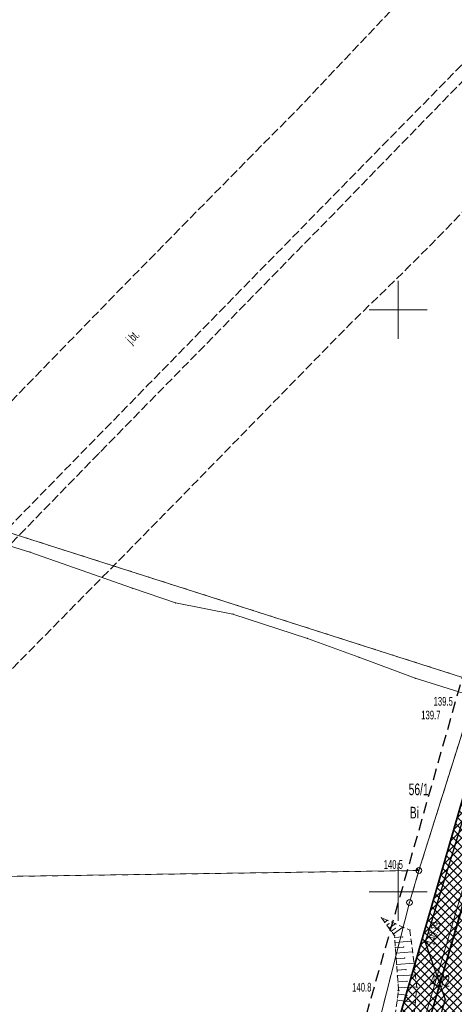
# Model space of a CAD drawing. Extents: x 6456700 to 6518119, y 5963420 to 5980059.
# Tile 25 of 256: x 6511586 to 6511624, y 5963939 to 5964024. Entities that reach past the tile are written whole.
import ezdxf
from ezdxf.enums import TextEntityAlignment as Align

# ---------------------------------------------------------------- set-up
doc = ezdxf.new("R2010")
doc.units = 0
doc.header["$MEASUREMENT"] = 0
for name, pattern in [('L_0_03', [1, 0.5, -0.5]), ('L_0_04', [1.5, 1, -0.5]), ('L_0_52', [1, 0.75, -0.25]), ('L_0_5A', [0.75, 0.5, -0.25])]:
    doc.linetypes.add(name, pattern=pattern)
doc.layers.get('0').update_dxf_attribs({"color": 2, "linetype": 'CONTINUOUS', "lineweight": 5})
for name, color, linetype, lineweight in [('000_Inne__niezydentyfikowane_', 7, 'CONTINUOUS', 18), ('18mm Kreska ciągła', 7, 'CONTINUOUS', 18), ('202_punkt_graniczny', 7, 'CONTINUOUS', 18), ('210_oznaczenie_konturu_uzytku_gruntowego', 96, 'CONTINUOUS', 18), ('211_numer_dzialki_ewidencyjnej', 7, 'CONTINUOUS', 18), ('218_kontur_uzytku_gruntowego', 96, 'L_0_03', 18), ('219_dzialka_ewidencyjna', 7, 'CONTINUOUS', 18), ('35mm Ciągła', 7, 'CONTINUOUS', 35), ('jezdnia', 7, 'CONTINUOUS', 18), ('jezdnia_Atr17', 7, 'CONTINUOUS', 18), ('kraweznik', 7, 'CONTINUOUS', 18), ('pikieta_naturalna', 7, 'CONTINUOUS', 18), ('pikieta_naturalna_Atr2', 7, 'CONTINUOUS', 18), ('pikieta_sztuczna', 7, 'CONTINUOUS', 18), ('pikieta_sztuczna_Atr2', 7, 'CONTINUOUS', 18), ('przewod_elektroenergetyczny_podziemny', 7, 'CONTINUOUS', 18), ('przewod_kanalizacyjny', 7, 'CONTINUOUS', 18), ('przewod_wodociagowy', 7, 'CONTINUOUS', 18), ('siatka_krzyrzy', 7, 'CONTINUOUS', 18), ('skarpa_nieumocniona', 7, 'CONTINUOUS', 18), ('Zakres', 7, 'CONTINUOUS', 18)]:
    doc.layers.add(name, color=color, linetype=linetype, lineweight=lineweight)
doc.styles.get("Standard").update_dxf_attribs({"font": 'txt', "width": 0.75})

# ---------------------------------------------------------------- blocks, each defined once
blk = doc.blocks.new('mdcp_nowa')
at = {"layer": 'pikieta_naturalna', "linetype": 'Continuous', "lineweight": 18, "true_color": 0x000000}
for points in [[(6494351.65, 5980401.865, 1), (6494351.65, 5980401.955, 1)], [(6494350.03, 5980391.485, 1), (6494350.03, 5980391.575, 1)]]:
    blk.add_hatch(color=18, dxfattribs=at).paths.add_polyline_path(points)
at = {"layer": 'pikieta_sztuczna', "linetype": 'Continuous', "lineweight": 18, "true_color": 0x000000}
for points in [[(6494352.32, 5980395.635, 1), (6494352.32, 5980395.725, 1)], [(6494354.04, 5980390.705, 1), (6494354.04, 5980390.795, 1)]]:
    blk.add_hatch(color=18, dxfattribs=at).paths.add_polyline_path(points)
at = {"layer": '000_Inne__niezydentyfikowane_', "linetype": 'Continuous', "lineweight": 18, "flags": 128}
for points in [[(6494348.84, 5980397.39), (6494349.07, 5980397.56)], [(6494349.03, 5980397.13), (6494349.22, 5980397.27)], [(6494349.22, 5980396.87), (6494349.75, 5980397.26)], [(6494349.41, 5980396.61), (6494349.75, 5980396.86)], [(6494349.58, 5980396.37), (6494350.41, 5980396.97)], [(6494349.7, 5980396.08), (6494350.39, 5980396.13)], [(6494349.73, 5980395.65), (6494351.13, 5980395.75)], [(6494349.76, 5980395.19), (6494350.47, 5980395.25)], [(6494349.8, 5980394.73), (6494351.24, 5980394.83)], [(6494349.83, 5980394.25), (6494350.57, 5980394.3)], [(6494349.87, 5980393.76), (6494351.36, 5980393.87)], [(6494349.9, 5980393.27), (6494350.66, 5980393.32)], [(6494349.94, 5980392.77), (6494351.48, 5980392.88)], [(6494349.98, 5980392.26), (6494350.76, 5980392.31)], [(6494350.01, 5980391.74), (6494351.6, 5980391.85)], [(6494349.92, 5980390.7), (6494351.48, 5980390.49)], [(6494349.99, 5980391.21), (6494350.76, 5980391.11)]]:
    blk.add_lwpolyline(points, dxfattribs=at)
at = {"layer": '000_Inne__niezydentyfikowane_'}
for p in [(6494348.84, 5980397.39), (6494349.07, 5980397.56), (6494349.22, 5980397.27), (6494349.75, 5980397.26), (6494349.03, 5980397.13), (6494349.22, 5980396.87), (6494349.41, 5980396.61), (6494349.58, 5980396.37), (6494349.75, 5980396.86), (6494350.41, 5980396.97), (6494349.7, 5980396.08), (6494349.73, 5980395.65), (6494350.39, 5980396.13), (6494351.13, 5980395.75), (6494349.76, 5980395.19), (6494349.8, 5980394.73), (6494350.47, 5980395.25), (6494351.24, 5980394.83), (6494349.83, 5980394.25), (6494350.57, 5980394.3), (6494351.36, 5980393.87), (6494349.87, 5980393.76), (6494349.9, 5980393.27), (6494350.66, 5980393.32), (6494349.94, 5980392.77), (6494349.98, 5980392.26), (6494350.76, 5980392.31), (6494351.48, 5980392.88), (6494350.01, 5980391.74), (6494351.6, 5980391.85), (6494349.92, 5980390.7), (6494349.99, 5980391.21), (6494350.76, 5980391.11), (6494351.48, 5980390.49)]:
    blk.add_point(p, dxfattribs=at)
at = {"layer": '202_punkt_graniczny', "color": 7, "linetype": 'Continuous', "lineweight": 18}
for centre in [(6494351.78, 5980401.83), (6494350.97, 5980399.08)]:
    blk.add_circle(centre, 0.25, dxfattribs=at)
at = {"layer": '202_punkt_graniczny'}
for p in [(6494351.78, 5980401.83), (6494350.97, 5980399.08)]:
    blk.add_point(p, dxfattribs=at)
at = {"layer": '218_kontur_uzytku_gruntowego', "lineweight": 18, "flags": 128}
for points in [[(6494298.99, 5980436.49), (6494356.86, 5980417.99)], [(6494351.78, 5980401.83), (6494356.86, 5980417.99)], [(6494351.78, 5980401.83), (6494299.7, 5980401.08)], [(6494350.97, 5980399.08), (6494351.78, 5980401.83)], [(6494337.17, 5980344.88), (6494350.97, 5980399.08)]]:
    blk.add_lwpolyline(points, dxfattribs=at)
at = {"layer": '218_kontur_uzytku_gruntowego'}
for p in [(6494351.78, 5980401.83), (6494351.78, 5980401.83), (6494351.78, 5980401.83), (6494351.78, 5980401.83), (6494351.78, 5980401.83), (6494351.78, 5980401.83), (6494350.97, 5980399.08), (6494350.97, 5980399.08), (6494350.97, 5980399.08), (6494350.97, 5980399.08)]:
    blk.add_point(p, dxfattribs=at)
at = {"layer": '219_dzialka_ewidencyjna', "color": 3, "linetype": 'Continuous', "lineweight": 18, "flags": 128}
for points in [[(6494356.86, 5980417.99), (6494298.99, 5980436.49)], [(6494351.78, 5980401.83), (6494356.86, 5980417.99)], [(6494351.78, 5980401.83), (6494273.674, 5980400.711)], [(6494351.78, 5980401.83), (6494350.97, 5980399.08)], [(6494337.17, 5980344.88), (6494350.97, 5980399.08)]]:
    blk.add_lwpolyline(points, dxfattribs=at)
at = {"layer": '219_dzialka_ewidencyjna', "color": 3}
for p in [(6494351.78, 5980401.83), (6494351.78, 5980401.83), (6494351.78, 5980401.83), (6494350.97, 5980399.08), (6494350.97, 5980399.08)]:
    blk.add_point(p, dxfattribs=at)
at = {"layer": 'jezdnia', "color": 7, "linetype": 'L_0_52', "lineweight": 18, "flags": 128}
for points in [[(6494379.042, 5980205.355), (6494370.45, 5980215.77), (6494359.26, 5980229.24), (6494350.5, 5980239.82), (6494339.7, 5980252.95), (6494336.61, 5980259.13), (6494333.07, 5980266.18), (6494330.52, 5980271.55), (6494329.52, 5980273.86), (6494327.36, 5980280.45), (6494325.85, 5980287.51), (6494325.03, 5980292.79), (6494325.01, 5980298.89), (6494326.29, 5980307.39), (6494327.89, 5980313.55), (6494331.08, 5980323.3), (6494333.2, 5980329.82), (6494336.64, 5980339.86), (6494338.43, 5980344.74), (6494343.18, 5980357.69), (6494347.78, 5980370.45), (6494349.48, 5980375.48), (6494354.04, 5980390.75), (6494352.32, 5980395.68), (6494357.03, 5980411.08), (6494361.23, 5980414.73), (6494366, 5980430.68), (6494370.3, 5980444.82), (6494371.15, 5980446.91), (6494375.47, 5980461.29), (6494375.75, 5980465.48), (6494375.18, 5980467.78), (6494374.35, 5980469.42), (6494371.15, 5980471.55), (6494375.07, 5980474.78), (6494376.5, 5980474.51), (6494378.65, 5980474.86), (6494379.97, 5980476.75), (6494382.89, 5980482.91), (6494394.43, 5980504.41), (6494396.68, 5980509.18), (6494397.56, 5980513.25), (6494397.03, 5980515.6), (6494395.56, 5980517.85), (6494398.63, 5980521.01), (6494399.16, 5980521.01), (6494402.03, 5980519.87), (6494404.28, 5980515.27), (6494407.43, 5980515.58), (6494404.79, 5980512.24), (6494403.37, 5980510.89), (6494402.78, 5980510.36), (6494400.53, 5980507.9), (6494398.16, 5980504.63), (6494391.04, 5980491.44), (6494385.61, 5980481.01), (6494383.82, 5980476.78), (6494378.9, 5980461.73), (6494373.96, 5980446.06), (6494373.47, 5980443.93), (6494369.12, 5980430), (6494367.09, 5980423.07), (6494366.46, 5980420.98), (6494364.17, 5980413.15), (6494352.58, 5980374.75), (6494350.86, 5980369.56), (6494346.16, 5980356.53), (6494340.78, 5980341.91), (6494336.32, 5980328.77), (6494333.97, 5980321.61), (6494330.37, 5980310.3), (6494329.56, 5980306.83), (6494328.8, 5980302.75), (6494328.17, 5980297.83), (6494328.48, 5980291.97), (6494329.06, 5980287.64), (6494330.85, 5980279.62), (6494332.58, 5980274.8), (6494333.58, 5980272.52), (6494336.35, 5980266.75), (6494340.04, 5980259.2), (6494342.54, 5980254.89), (6494352.41, 5980242.52), (6494362.09, 5980230.97), (6494370.78, 5980220.42), (6494371.58, 5980219.4), (6494373.43, 5980217.24), (6494381.565, 5980207.291)], [(6494333.07, 5980266.18), (6494330.52, 5980271.55), (6494329.52, 5980273.86), (6494327.36, 5980280.45), (6494325.85, 5980287.51), (6494325.03, 5980292.79), (6494325.01, 5980298.89), (6494326.29, 5980307.39), (6494327.89, 5980313.55), (6494331.08, 5980323.3), (6494333.2, 5980329.82), (6494336.64, 5980339.86), (6494338.43, 5980344.74), (6494343.18, 5980357.69), (6494347.78, 5980370.45), (6494349.48, 5980375.48), (6494354.04, 5980390.75), (6494352.32, 5980395.68), (6494357.03, 5980411.08), (6494361.23, 5980414.73), (6494366, 5980430.68), (6494370.3, 5980444.82), (6494371.15, 5980446.91), (6494375.47, 5980461.29), (6494375.75, 5980465.48), (6494375.18, 5980467.78), (6494374.35, 5980469.42), (6494371.15, 5980471.55), (6494375.07, 5980474.78), (6494376.5, 5980474.51), (6494378.65, 5980474.86), (6494379.97, 5980476.75), (6494382.89, 5980482.91), (6494394.43, 5980504.41), (6494396.68, 5980509.18), (6494397.56, 5980513.25), (6494397.03, 5980515.6), (6494395.56, 5980517.85), (6494398.63, 5980521.01), (6494399.16, 5980521.01), (6494402.03, 5980519.87), (6494404.28, 5980515.27), (6494407.43, 5980515.58), (6494404.79, 5980512.24), (6494403.37, 5980510.89), (6494402.78, 5980510.36), (6494400.53, 5980507.9), (6494398.16, 5980504.63), (6494391.04, 5980491.44), (6494385.61, 5980481.01), (6494383.82, 5980476.78), (6494378.9, 5980461.73), (6494373.96, 5980446.06), (6494373.47, 5980443.93), (6494369.12, 5980430), (6494367.09, 5980423.07), (6494366.46, 5980420.98), (6494364.17, 5980413.15), (6494352.58, 5980374.75), (6494350.86, 5980369.56), (6494346.16, 5980356.53), (6494340.78, 5980341.91), (6494336.32, 5980328.77), (6494333.97, 5980321.61), (6494330.37, 5980310.3), (6494329.56, 5980306.83), (6494328.8, 5980302.75), (6494328.17, 5980297.83), (6494328.48, 5980291.97), (6494329.06, 5980287.64), (6494330.85, 5980279.62), (6494332.58, 5980274.8), (6494333.58, 5980272.52), (6494336.35, 5980266.75), (6494339.19, 5980259.41), (6494334.28, 5980263.76)], [(6494302.94, 5980427.67), (6494308.98, 5980434.14), (6494326.24, 5980451.88), (6494338.53, 5980464.37), (6494340.97, 5980466.82), (6494351.38, 5980477.81), (6494353.52, 5980482.26), (6494352.91, 5980480.84), (6494362.03, 5980479.15), (6494366.24, 5980485.96), (6494367.75, 5980482.93), (6494375.84, 5980490.53), (6494377.61, 5980489.77), (6494379.32, 5980489.12), (6494372.61, 5980482.92), (6494375.99, 5980480.96), (6494375.56, 5980480.05), (6494372.49, 5980481.51), (6494371.3, 5980479.13), (6494374.42, 5980477.65), (6494373.86, 5980476.78), (6494370.05, 5980478.59), (6494370.24, 5980476.26), (6494375.07, 5980474.78), (6494371.15, 5980471.55), (6494369.81, 5980473.18), (6494352.95, 5980455.73), (6494350.81, 5980453.59), (6494345.82, 5980448.73), (6494329.91, 5980432.43), (6494313.72, 5980415.99), (6494310, 5980414.05), (6494306.23, 5980414.06), (6494303.13, 5980416.24), (6494301.74, 5980419.59), (6494302.31, 5980423.9)], [(6494309.01, 5980421.95), (6494308.17, 5980422.71), (6494328.48, 5980443.51), (6494343.4, 5980458.75), (6494360.29, 5980475.96), (6494361.43, 5980475.72), (6494344.19, 5980457.97), (6494324.36, 5980437.73)]]:
    blk.add_lwpolyline(points, close=True, dxfattribs=at)
at = {"layer": 'jezdnia'}
for p in [(6494340.97, 5980466.82), (6494338.53, 5980464.37), (6494343.4, 5980458.75), (6494344.19, 5980457.97), (6494352.95, 5980455.73), (6494350.81, 5980453.59), (6494326.24, 5980451.88), (6494345.82, 5980448.73), (6494328.48, 5980443.51), (6494324.36, 5980437.73), (6494329.91, 5980432.43), (6494352.32, 5980395.68), (6494352.32, 5980395.68), (6494354.04, 5980390.75), (6494354.04, 5980390.75)]:
    blk.add_point(p, dxfattribs=at)
at = {"layer": 'kraweznik', "color": 7, "linetype": 'Continuous', "lineweight": 25, "flags": 128}
blk.add_lwpolyline([(6494374.35, 5980469.42), (6494375.18, 5980467.78), (6494375.75, 5980465.48), (6494375.47, 5980461.29), (6494371.15, 5980446.91), (6494370.3, 5980444.82), (6494366, 5980430.68), (6494361.23, 5980414.73), (6494357.03, 5980411.08), (6494352.32, 5980395.68), (6494354.04, 5980390.75), (6494349.48, 5980375.48), (6494347.78, 5980370.45), (6494343.18, 5980357.69), (6494338.43, 5980344.74), (6494336.64, 5980339.86), (6494333.2, 5980329.82), (6494331.08, 5980323.3), (6494327.89, 5980313.55), (6494326.29, 5980307.39)], dxfattribs=at)
blk.add_lwpolyline([(6494374.35, 5980469.42), (6494375.18, 5980467.78), (6494375.75, 5980465.48), (6494375.47, 5980461.29), (6494371.15, 5980446.91), (6494370.3, 5980444.82), (6494366, 5980430.68), (6494361.23, 5980414.73), (6494357.03, 5980411.08), (6494352.32, 5980395.68), (6494354.04, 5980390.75), (6494349.48, 5980375.48), (6494347.78, 5980370.45), (6494343.18, 5980357.69), (6494338.43, 5980344.74), (6494336.64, 5980339.86), (6494333.2, 5980329.82), (6494331.08, 5980323.3), (6494327.89, 5980313.55), (6494326.29, 5980307.39)], dxfattribs=at)
at = {"layer": 'kraweznik'}
for p in [(6494352.32, 5980395.68), (6494352.32, 5980395.68), (6494354.04, 5980390.75), (6494354.04, 5980390.75)]:
    blk.add_point(p, dxfattribs=at)
at = {"layer": 'pikieta_naturalna', "color": 7, "linetype": 'Continuous', "lineweight": 18}
for centre in [(6494351.65, 5980401.91), (6494350.03, 5980391.53)]:
    blk.add_circle(centre, 0.045, dxfattribs=at)
at = {"layer": 'pikieta_naturalna'}
for p in [(6494351.65, 5980401.91), (6494350.03, 5980391.53)]:
    blk.add_point(p, dxfattribs=at)
at = {"layer": 'pikieta_sztuczna', "color": 7, "linetype": 'Continuous', "lineweight": 18}
for centre in [(6494352.32, 5980395.68), (6494354.04, 5980390.75)]:
    blk.add_circle(centre, 0.045, dxfattribs=at)
at = {"layer": 'pikieta_sztuczna'}
for p in [(6494352.32, 5980395.68), (6494354.04, 5980390.75)]:
    blk.add_point(p, dxfattribs=at)
at = {"layer": 'przewod_elektroenergetyczny_podziemny', "color": 1, "linetype": 'Continuous', "lineweight": 18, "flags": 128}
blk.add_lwpolyline([(6494285.094, 5980439.934), (6494285.99, 5980439.67), (6494296.11, 5980436.04), (6494300.92, 5980434.58), (6494318.37, 5980429.19), (6494327.17, 5980426.08), (6494330.88, 5980424.82), (6494335.81, 5980423.86), (6494342.2, 5980421.77), (6494346.63, 5980420.15), (6494351.47, 5980418.34), (6494356.13, 5980416.88)], dxfattribs=at)
at = {"layer": 'przewod_elektroenergetyczny_podziemny'}
for p in [(6494318.37, 5980429.19), (6494327.17, 5980426.08), (6494330.88, 5980424.82), (6494335.81, 5980423.86), (6494342.2, 5980421.77), (6494346.63, 5980420.15), (6494351.47, 5980418.34)]:
    blk.add_point(p, dxfattribs=at)
at = {"layer": 'przewod_kanalizacyjny', "color": 34, "linetype": 'Continuous', "lineweight": 18, "flags": 128}
blk.add_lwpolyline([(6494262.797, 5980363.352), (6494294.91, 5980353.67), (6494335.78, 5980341.03), (6494347.82, 5980373.97), (6494362.15, 5980422.68)], dxfattribs=at)
at = {"layer": 'przewod_wodociagowy', "color": 5, "linetype": 'Continuous', "lineweight": 18, "flags": 128}
blk.add_lwpolyline([(6494513.5, 5980663.95), (6494476.06, 5980647.42), (6494449.16, 5980639.62), (6494440.37, 5980633.47), (6494436.09, 5980630.48), (6494434.52, 5980628.04), (6494423.72, 5980591.82), (6494423.49, 5980583.76), (6494407.79, 5980559.35), (6494414.54, 5980555.87), (6494409.04, 5980527.84), (6494395.85, 5980508.25), (6494380.37, 5980480.1), (6494362.54, 5980422.62), (6494348.35, 5980374.02), (6494335.97, 5980340.4), (6494332.73, 5980341.36), (6494294.76, 5980353), (6494262.61, 5980362.71)], dxfattribs=at)
at = {"layer": 'siatka_krzyrzy', "linetype": 'Continuous', "lineweight": 18, "flags": 128}
for points in [[(6494350, 5980447.5), (6494350, 5980452.5)], [(6494347.5, 5980450), (6494352.5, 5980450)], [(6494350, 5980397.5), (6494350, 5980402.5)], [(6494347.5, 5980400), (6494352.5, 5980400)]]:
    blk.add_lwpolyline(points, dxfattribs=at)
at = {"layer": 'skarpa_nieumocniona', "color": 7, "linetype": 'L_0_5A', "lineweight": 18, "flags": 128}
blk.add_lwpolyline([(6494351.01, 5980396.71), (6494351.61, 5980391.8), (6494350.96, 5980385.47), (6494348.64, 5980377.51), (6494347.04, 5980377.98), (6494349.3, 5980386.08), (6494350.03, 5980391.53), (6494349.69, 5980396.22), (6494348.54, 5980397.79)], close=True, dxfattribs=at)
at = {"layer": 'skarpa_nieumocniona'}
for p in [(6494348.54, 5980397.79), (6494348.54, 5980397.79), (6494351.01, 5980396.71), (6494351.01, 5980396.71), (6494349.69, 5980396.22), (6494349.69, 5980396.22), (6494350.03, 5980391.53), (6494350.03, 5980391.53), (6494351.61, 5980391.8), (6494351.61, 5980391.8)]:
    blk.add_point(p, dxfattribs=at)
at = {"layer": 'Zakres', "linetype": 'L_0_04', "lineweight": 25, "flags": 128}
blk.add_lwpolyline([(6495113.77, 5985050.22), (6495121.12, 5984877.07), (6495125.76, 5984757.87), (6495129.89, 5984649.81), (6495141.08, 5984611.3), (6495145.77, 5984544.53), (6495147.36, 5984487.27), (6495157.22, 5984392.07), (6495162.95, 5984387.45), (6495180.24, 5984384.16), (6495229.5, 5984386.61), (6495251.65, 5984373.41), (6495258.77, 5984357.12), (6495255.44, 5984330.44), (6495250.77, 5984304.39), (6495252.21, 5984282.78), (6495255.46, 5984256.45), (6495254.94, 5984238.25), (6495266.4, 5984211), (6495277.24, 5984182.33), (6495294.2, 5984133.19), (6495300.94, 5984095.37), (6495313.24, 5984037.69), (6495317.44, 5983978.18), (6495300.35, 5983922.18), (6495282.35, 5983883.38), (6495266.21, 5983862.23), (6495242.03, 5983839.67), (6495211.11, 5983816.86), (6495158.26, 5983772.66), (6495130.6, 5983651.16), (6495116.31, 5983543.43), (6495129.51, 5983346.73), (6495134.58, 5983264.71), (6495139.64, 5983186.97), (6495193.25, 5983077.94), (6495199.2, 5983041.97), (6495206.23, 5983026), (6495208.96, 5983004.88), (6495202.27, 5982979.48), (6495202.42, 5982950.13), (6495209.35, 5982897.38), (6495215.97, 5982850.34), (6495228.6, 5982809.97), (6495226.85, 5982778.82), (6495225.04, 5982750.56), (6495220.26, 5982723.37), (6495226.54, 5982679.97), (6495206.06, 5982669.48), (6495192.68, 5982657.71), (6495184.57, 5982648.65), (6495174.78, 5982624.58), (6495164.23, 5982604.61), (6495150.7, 5982588.3), (6495137.69, 5982582.43), (6495118.26, 5982573.75), (6495100.35, 5982558.42), (6495090.36, 5982544.99), (6495075.87, 5982519.06), (6495060.83, 5982499.68), (6495049.41, 5982485.49), (6495035.07, 5982459.7), (6495006.7, 5982406.64), (6494980.89, 5982351.84), (6494944.35, 5982293.29), (6494925.72, 5982250.11), (6494905.2, 5982190.37), (6494898.43, 5982153.5), (6494879.51, 5982063.89), (6494864.14, 5981992.66), (6494816.93, 5981768.61), (6494777.79, 5981577.7), (6494739.84, 5981394.72), (6494718.65, 5981297.89), (6494716.45, 5981237.31), (6494738.62, 5981208.21), (6494776.48, 5981173.06), (6494817.16, 5981137.44), (6494847.63, 5981109.8), (6494877.39, 5981077.08), (6494912.75, 5981030.55), (6494916.06, 5981014.71), (6494903.86, 5980957.01), (6494916.13, 5980953.51), (6494892.32, 5980927.59), (6494850.7, 5980858.8), (6494806.81, 5980779.89), (6494785.1, 5980753.49), (6494715.22, 5980723.29), (6494679.96, 5980686.78), (6494651.35, 5980651.29), (6494549.14, 5980683.24), (6494511.84, 5980659.66), (6494443.61, 5980630.33), (6494428.78, 5980598.6), (6494431.58, 5980579.46), (6494420.56, 5980549.76), (6494416.45, 5980528.2), (6494403.86, 5980507.16), (6494388.89, 5980482.96), (6494365.32, 5980407.99), (6494335.67, 5980315.15), (6494332.29, 5980297.41), (6494335.1, 5980278.18), (6494347.25, 5980254.84), (6494336.79, 5980250.09), (6494300.04, 5980271.34), (6494320.8, 5980301.43), (6494336.81, 5980349.17), (6494344.85, 5980380.92), (6494360.85, 5980437.13), (6494374.18, 5980476.38), (6494386.14, 5980498.84), (6494403.02, 5980528.52), (6494411.33, 5980563.19), (6494420.84, 5980586.25), (6494420.25, 5980601.11), (6494434.95, 5980635.94), (6494446.75, 5980644.99), (6494465.77, 5980647.27), (6494513.02, 5980669.46), (6494507.85, 5980679.68), (6494547.89, 5980705.83), (6494570.06, 5980691.34), (6494636.17, 5980669.05), (6494706.14, 5980756.86), (6494742.78, 5980772.58), (6494798.53, 5980814.27), (6494826.12, 5980867.97), (6494849.57, 5980908.6), (6494845.35, 5980942.01), (6494853.94, 5980970.83), (6494891.08, 5980960.54), (6494890.11, 5980965.73), (6494903.94, 5981025.69), (6494869.98, 5981070.3), (6494770.97, 5981160.58), (6494728.18, 5981200.64), (6494706.13, 5981229.56), (6494707.94, 5981299.75), (6494728.84, 5981398.1), (6494767.06, 5981580.19), (6494806.17, 5981770.55), (6494854.36, 5981994.76), (6494869.73, 5982065.97), (6494888.61, 5982155.44), (6494891.67, 5982173.95), (6494895.82, 5982197.45), (6494916.38, 5982253.72), (6494935.47, 5982297.95), (6494954.97, 5982331.67), (6494972.09, 5982356.64), (6494997.76, 5982411.14), (6495026.29, 5982464.48), (6495041.09, 5982491.09), (6495052.99, 5982505.88), (6495067.51, 5982524.6), (6495081.94, 5982550.43), (6495092.99, 5982565.28), (6495112.86, 5982582.29), (6495133.59, 5982591.55), (6495144.48, 5982596.46), (6495155.87, 5982610.19), (6495165.7, 5982628.8), (6495175.96, 5982654.03), (6495185.62, 5982664.83), (6495200.4, 5982677.82), (6495212.49, 5982688.04), (6495209.64, 5982723.43), (6495215.22, 5982750.57), (6495216.87, 5982779.54), (6495218.31, 5982809.31), (6495206.86, 5982847.92), (6495199.44, 5982894.74), (6495192.11, 5982948.71), (6495190.16, 5982979.24), (6495183.47, 5983075.16), (6495129.79, 5983184.34), (6495124.6, 5983264.07), (6495119.53, 5983346.09), (6495106.27, 5983543.75), (6495120.74, 5983652.9), (6495148.75, 5983779.42), (6495204.15, 5983826.04), (6495273.41, 5983889.36), (6495288.53, 5983927.42), (6495300.83, 5983964.69), (6495303.91, 5983980.14), (6495301.32, 5984039.55), (6495291.1, 5984093.63), (6495284.5, 5984130.67), (6495267.84, 5984178.93), (6495257.12, 5984207.3), (6495244.96, 5984236.19), (6495244.79, 5984255.42), (6495242.25, 5984281.97), (6495240.71, 5984304.95), (6495245.55, 5984331.94), (6495248.51, 5984355.64), (6495243.77, 5984366.47), (6495226.98, 5984376.47), (6495179.54, 5984374.12), (6495158.61, 5984378.09), (6495147.7, 5984386.91), (6495137.38, 5984486.61), (6495135.78, 5984544.04), (6495131.18, 5984609.54), (6495119.95, 5984648.2), (6495115.76, 5984757.49), (6495111.12, 5984876.67), (6495103.73, 5985050.93), (6495109.36, 5985081.73), (6495120.41, 5985085.88)], close=True, dxfattribs=at)
at = {"layer": '210_oznaczenie_konturu_uzytku_gruntowego', "lineweight": 20, "width": 0.66}
blk.add_text('Bi', height=1, dxfattribs=at).set_placement((6494351, 5980407.3), align=Align.TOP_LEFT)
at = {"layer": '211_numer_dzialki_ewidencyjnej', "color": 7, "lineweight": 20, "width": 0.66}
for s, p in [('56/1', (6494350.9, 5980409.3)), ('42/2', (6494352.73, 5980392.84))]:
    blk.add_text(s, height=1, dxfattribs=at).set_placement(p, align=Align.TOP_LEFT)
at = {"layer": 'jezdnia_Atr17', "color": 7, "lineweight": 15, "width": 0.66}
blk.add_text('j.bt.', height=0.75, rotation=45.6, dxfattribs=at).set_placement((6494326.554, 5980447.535), align=Align.TOP_LEFT)
at = {"layer": 'pikieta_naturalna_Atr2', "color": 7, "lineweight": 15, "width": 0.66}
for s, p in [('139.5', (6494353.04, 5980416.74)), ('139.7', (6494351.98, 5980415.56)), ('140.5', (6494348.75, 5980402.72)), ('140.8', (6494346.05, 5980392.18))]:
    blk.add_text(s, height=0.75, dxfattribs=at).set_placement(p, align=Align.TOP_LEFT)
at = {"layer": 'pikieta_sztuczna_Atr2', "color": 7, "lineweight": 15, "width": 0.66}
blk.add_text('140.19', height=0.75, rotation=73, dxfattribs=at).set_placement((6494352.373, 5980395.569), align=Align.TOP_LEFT)

msp = doc.modelspace()

# ---------------------------------------------------------------- block references
at = {"linetype": 'ByBlock'}
msp.add_blockref('mdcp_nowa', (17268.786, -16450.998), dxfattribs=at)

# ---------------------------------------------------------------- next in the draw order: hatches: boundary and pattern name
at = {"layer": '18mm Kreska ciągła'}
h = msp.add_hatch(dxfattribs=at)
h.set_pattern_fill('ANSI37', color=252, scale=4)
h.set_pattern_definition([(45, (6511584.6482, 5963836.2328), (-0.3535534, 0.3535534), []), (135, (6511584.6482, 5963836.2328), (-0.3535534, -0.3535534), [])])
h.paths.add_polyline_path([(6511584.648, 5963839.097), (6511587.535, 5963843.228, 0.069403), (6511591.8, 5963851.597), (6511600.266, 5963876.098, 0.012898), (6511608.043, 5963900.635), (6511625.076, 5963959.619, -0.015188), (6511629.749, 5963974.13), (6511647.149, 5964023.028, -0.031483), (6511654.631, 5964040.489), (6511666.152, 5964063.296, -0.087781), (6511671.583, 5964070.546), (6511672.656, 5964071.552, 0.15074), (6511676.748, 5964078.72), (6511683.845, 5964110.525), (6511685.647, 5964109.419), (6511687.266, 5964102.897), (6511681.628, 5964077.631, -0.15074), (6511676.075, 5964067.903), (6511675.001, 5964066.898, 0.087781), (6511670.614, 5964061.041), (6511659.094, 5964038.235, 0.031483), (6511651.86, 5964021.352), (6511634.459, 5963972.454, 0.015188), (6511629.88, 5963958.231), (6511612.847, 5963899.248, -0.012898), (6511604.992, 5963874.465), (6511596.526, 5963849.964, -0.069403), (6511591.634, 5963840.364), (6511588.747, 5963836.233)])

# ---------------------------------------------------------------- next in the draw order: linework, layer by layer
at = {"layer": '18mm Kreska ciągła', "color": 4, "ltscale": 0.1}
msp.add_lwpolyline([(6511586.698, 5963837.665), (6511589.584, 5963841.796, 0.069403), (6511594.163, 5963850.781), (6511602.629, 5963875.281, 0.012898), (6511610.445, 5963899.941), (6511627.478, 5963958.925, -0.015188), (6511632.104, 5963973.292), (6511649.504, 5964022.19, -0.031483), (6511656.862, 5964039.362), (6511668.383, 5964062.168, -0.087781), (6511673.292, 5964068.722), (6511674.365, 5964069.728, 0.15074), (6511679.188, 5964078.176), (6511685.917, 5964108.332)], format="xyb", dxfattribs=at)
at = {"layer": '35mm Ciągła', "color": 6, "ltscale": 0.1}
msp.add_lwpolyline([(6511591.8, 5963851.597), (6511600.266, 5963876.098, 0.012898), (6511608.043, 5963900.635), (6511625.076, 5963959.619, -0.015188), (6511629.749, 5963974.13), (6511647.149, 5964023.028, -0.031483), (6511654.631, 5964040.489), (6511666.152, 5964063.296, -0.087781), (6511671.583, 5964070.546), (6511672.656, 5964071.552, 0.15074), (6511676.748, 5964078.72), (6511683.845, 5964110.525)], format="xyb", dxfattribs=at)

doc.saveas('drawing.dxf')
